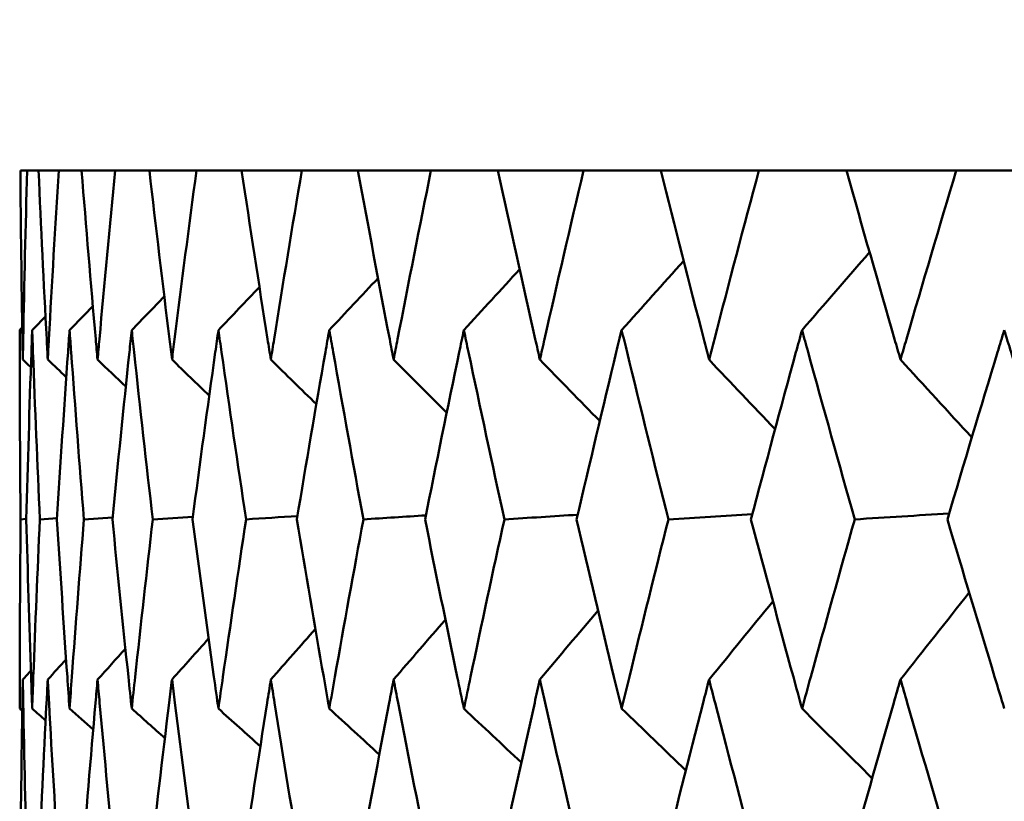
# Model space of a CAD drawing. Header units: millimetres. Extents: x 113 to 2969, y 62 to 2427.
# Tile 103 of 256: x 885.89 to 889.01, y 292.33 to 294.8. Entities that reach past the tile are written whole.
import ezdxf

# ---------------------------------------------------------------- set-up
doc = ezdxf.new("R2010")
doc.units = ezdxf.units.MM
doc.header["$LTSCALE"] = 12
doc.layers.add('Widoczne (ISO)', color=7, linetype='Continuous', lineweight=50)

msp = doc.modelspace()

# ---------------------------------------------------------------- linework, layer by layer
at = {"layer": 'Widoczne (ISO)'}
for p, q in [((885.9178, 294.3264), (885.8964, 294.3264)), ((885.9178, 294.3264), (885.9539, 294.3264)), ((886.018, 294.3264), (885.9539, 294.3264)), ((886.018, 294.3264), (886.0901, 294.3264)), ((886.1967, 294.3264), (886.0901, 294.3264)), ((886.1967, 294.3264), (886.3045, 294.3264)), ((886.4532, 294.3264), (886.3045, 294.3264)), ((886.4532, 294.3264), (886.5961, 294.3264)), ((886.7863, 294.3264), (886.5961, 294.3264)), ((886.7863, 294.3264), (886.964, 294.3264)), ((887.1949, 294.3264), (886.964, 294.3264)), ((887.1949, 294.3264), (887.4065, 294.3264)), ((887.6772, 294.3264), (887.4065, 294.3264)), ((887.6772, 294.3264), (887.922, 294.3264)), ((888.2315, 294.3264), (887.922, 294.3264)), ((888.2315, 294.3264), (888.5085, 294.3264)), ((888.8555, 294.3264), (888.5085, 294.3264)), ((888.8555, 294.3264), (889.1635, 294.3264)), ((885.9153, 293.225), (885.8972, 293.2237)), ((886.0124, 293.2275), (885.9581, 293.2237)), ((886.1882, 293.2299), (886.0976, 293.2237))]:
    msp.add_line(p, q, dxfattribs=at)
msp.add_circle((905.8943, 326.3264), 50, dxfattribs=at)
for points, knots in [([(885.8964, 294.3264), (885.8978, 294.1487), (885.9001, 293.9711), (885.9034, 293.7719), (885.9038, 293.7503), (885.9042, 293.7287)], [0, 0, 0, 0, 0.06135239, 0.06135239, 0.06879633, 0.06879633, 0.06879633, 0.06879633]), ([(885.9042, 293.7287), (885.9046, 293.7503), (885.905, 293.7718), (885.9087, 293.971), (885.9129, 294.1487), (885.9178, 294.3264)], [0.05393723, 0.05393723, 0.05393723, 0.05393723, 0.06137399, 0.06137399, 0.12273355, 0.12273355, 0.12273355, 0.12273355]), ([(885.9539, 294.3264), (885.9617, 294.1487), (885.9703, 293.9711), (885.9808, 293.7719), (885.9819, 293.7503), (885.9831, 293.7287)], [0, 0, 0, 0, 0.06135239, 0.06135239, 0.06879633, 0.06879633, 0.06879633, 0.06879633]), ([(885.9831, 293.7287), (885.9842, 293.7503), (885.9854, 293.7718), (885.9963, 293.971), (886.0068, 294.1487), (886.018, 294.3264)], [0.05393723, 0.05393723, 0.05393723, 0.05393723, 0.06137399, 0.06137399, 0.12273355, 0.12273355, 0.12273355, 0.12273355]), ([(886.0901, 294.3264), (886.1042, 294.1487), (886.1191, 293.9711), (886.1367, 293.7719), (886.1386, 293.7503), (886.1405, 293.7287)], [0, 0, 0, 0, 0.06135239, 0.06135239, 0.06879633, 0.06879633, 0.06879633, 0.06879633]), ([(886.1405, 293.7287), (886.1425, 293.7503), (886.1444, 293.7718), (886.1624, 293.971), (886.1792, 294.1487), (886.1967, 294.3264)], [0.05393723, 0.05393723, 0.05393723, 0.05393723, 0.06137399, 0.06137399, 0.12273355, 0.12273355, 0.12273355, 0.12273355]), ([(886.3045, 294.3264), (886.3249, 294.1487), (886.3461, 293.9711), (886.3706, 293.7719), (886.3733, 293.7503), (886.376, 293.7287)], [0, 0, 0, 0, 0.06135239, 0.06135239, 0.06879633, 0.06879633, 0.06879633, 0.06879633]), ([(886.376, 293.7287), (886.3787, 293.7503), (886.3813, 293.7718), (886.4063, 293.971), (886.4294, 294.1487), (886.4532, 294.3264)], [0.05393723, 0.05393723, 0.05393723, 0.05393723, 0.06137399, 0.06137399, 0.12273355, 0.12273355, 0.12273355, 0.12273355]), ([(886.5961, 294.3264), (886.6228, 294.1487), (886.6501, 293.9711), (886.6816, 293.7719), (886.685, 293.7503), (886.6884, 293.7287)], [0, 0, 0, 0, 0.06135239, 0.06135239, 0.06879633, 0.06879633, 0.06879633, 0.06879633]), ([(886.6884, 293.7287), (886.6919, 293.7503), (886.6953, 293.7718), (886.7272, 293.971), (886.7564, 294.1487), (886.7863, 294.3264)], [0.05393723, 0.05393723, 0.05393723, 0.05393723, 0.06137399, 0.06137399, 0.12273355, 0.12273355, 0.12273355, 0.12273355]), ([(886.964, 294.3264), (886.9967, 294.1487), (887.0301, 293.9711), (887.0684, 293.7719), (887.0725, 293.7503), (887.0767, 293.7287)], [0, 0, 0, 0, 0.06135239, 0.06135239, 0.06879633, 0.06879633, 0.06879633, 0.06879633]), ([(887.0767, 293.7287), (887.0809, 293.7503), (887.085, 293.7718), (887.1237, 293.971), (887.1589, 294.1487), (887.1949, 294.3264)], [0.05393723, 0.05393723, 0.05393723, 0.05393723, 0.06137399, 0.06137399, 0.12273355, 0.12273355, 0.12273355, 0.12273355]), ([(887.4065, 294.3264), (887.4452, 294.1487), (887.4846, 293.9711), (887.5295, 293.7719), (887.5343, 293.7503), (887.5392, 293.7287)], [0, 0, 0, 0, 0.06135239, 0.06135239, 0.06879633, 0.06879633, 0.06879633, 0.06879633]), ([(887.5392, 293.7287), (887.5441, 293.7503), (887.549, 293.7718), (887.5943, 293.971), (887.6354, 294.1487), (887.6772, 294.3264)], [0.05393723, 0.05393723, 0.05393723, 0.05393723, 0.06137399, 0.06137399, 0.12273355, 0.12273355, 0.12273355, 0.12273355]), ([(887.922, 294.3264), (887.9665, 294.1487), (888.0117, 293.9711), (888.063, 293.7719), (888.0686, 293.7503), (888.0742, 293.7287)], [0, 0, 0, 0, 0.06135239, 0.06135239, 0.06879633, 0.06879633, 0.06879633, 0.06879633]), ([(888.0742, 293.7287), (888.0798, 293.7503), (888.0853, 293.7718), (888.1371, 293.971), (888.1839, 294.1487), (888.2315, 294.3264)], [0.05393723, 0.05393723, 0.05393723, 0.05393723, 0.06137399, 0.06137399, 0.12273355, 0.12273355, 0.12273355, 0.12273355]), ([(888.5085, 294.3264), (888.5586, 294.1487), (888.6093, 293.9711), (888.667, 293.7719), (888.6732, 293.7503), (888.6795, 293.7287)], [0, 0, 0, 0, 0.06135239, 0.06135239, 0.06879633, 0.06879633, 0.06879633, 0.06879633]), ([(888.6795, 293.7287), (888.6857, 293.7503), (888.692, 293.7718), (888.75, 293.971), (888.8024, 294.1487), (888.8555, 294.3264)], [0.05393723, 0.05393723, 0.05393723, 0.05393723, 0.06137399, 0.06137399, 0.12273355, 0.12273355, 0.12273355, 0.12273355]), ([(885.8972, 293.2237), (885.8955, 293.4), (885.8945, 293.5762), (885.8943, 293.7757), (885.8943, 293.7989), (885.8943, 293.8221)], [0.00523804, 0.00523804, 0.00523804, 0.00523804, 0.06606705, 0.06606705, 0.07409033, 0.07409033, 0.07409033, 0.07409033]), ([(885.9338, 293.8221), (885.9329, 293.7989), (885.9321, 293.7757), (885.9252, 293.5763), (885.9199, 293.4), (885.9153, 293.2237)], [0.05804162, 0.05804162, 0.05804162, 0.05804162, 0.06605559, 0.06605559, 0.12689392, 0.12689392, 0.12689392, 0.12689392]), ([(885.9581, 293.2237), (885.9501, 293.4), (885.9428, 293.5762), (885.9355, 293.7757), (885.9346, 293.7989), (885.9338, 293.8221)], [0.00523804, 0.00523804, 0.00523804, 0.00523804, 0.06606705, 0.06606705, 0.07409033, 0.07409033, 0.07409033, 0.07409033]), ([(886.052, 293.8221), (886.0504, 293.7989), (886.0487, 293.7757), (886.0347, 293.5763), (886.0231, 293.4), (886.0122, 293.2237)], [0.05804162, 0.05804162, 0.05804162, 0.05804162, 0.06605559, 0.06605559, 0.12689392, 0.12689392, 0.12689392, 0.12689392]), ([(886.0976, 293.2237), (886.0833, 293.4), (886.0698, 293.5762), (886.0553, 293.7757), (886.0537, 293.7989), (886.052, 293.8221)], [0.00523804, 0.00523804, 0.00523804, 0.00523804, 0.06606705, 0.06606705, 0.07409033, 0.07409033, 0.07409033, 0.07409033]), ([(886.2486, 293.8221), (886.2461, 293.7989), (886.2436, 293.7757), (886.2226, 293.5763), (886.2047, 293.4), (886.1876, 293.2237)], [0.05804162, 0.05804162, 0.05804162, 0.05804162, 0.06605559, 0.06605559, 0.12689392, 0.12689392, 0.12689392, 0.12689392]), ([(886.3152, 293.2237), (886.2948, 293.4), (886.275, 293.5762), (886.2535, 293.7757), (886.251, 293.7989), (886.2486, 293.8221)], [0.00523804, 0.00523804, 0.00523804, 0.00523804, 0.06606705, 0.06606705, 0.07409033, 0.07409033, 0.07409033, 0.07409033]), ([(886.5226, 293.8221), (886.5194, 293.7989), (886.5161, 293.7757), (886.4881, 293.5763), (886.464, 293.4), (886.4408, 293.2237)], [0.05804162, 0.05804162, 0.05804162, 0.05804162, 0.06605559, 0.06605559, 0.12689392, 0.12689392, 0.12689392, 0.12689392]), ([(886.6102, 293.2237), (886.5836, 293.4), (886.5577, 293.5762), (886.5292, 293.7757), (886.5259, 293.7989), (886.5226, 293.8221)], [0.00523804, 0.00523804, 0.00523804, 0.00523804, 0.06606705, 0.06606705, 0.07409033, 0.07409033, 0.07409033, 0.07409033]), ([(886.8732, 293.8221), (886.8691, 293.7989), (886.865, 293.7757), (886.8301, 293.5763), (886.8, 293.4), (886.7707, 293.2237)], [0.05804162, 0.05804162, 0.05804162, 0.05804162, 0.06605559, 0.06605559, 0.12689392, 0.12689392, 0.12689392, 0.12689392]), ([(886.9812, 293.2237), (886.9486, 293.4), (886.9167, 293.5762), (886.8814, 293.7757), (886.8773, 293.7989), (886.8732, 293.8221)], [0.00523804, 0.00523804, 0.00523804, 0.00523804, 0.06606705, 0.06606705, 0.07409033, 0.07409033, 0.07409033, 0.07409033]), ([(887.2988, 293.8221), (887.2939, 293.7989), (887.2891, 293.7757), (887.2475, 293.5763), (887.2114, 293.4), (887.1761, 293.2237)], [0.05804162, 0.05804162, 0.05804162, 0.05804162, 0.06605559, 0.06605559, 0.12689392, 0.12689392, 0.12689392, 0.12689392]), ([(887.4269, 293.2237), (887.3884, 293.4), (887.3506, 293.5762), (887.3085, 293.7757), (887.3037, 293.7989), (887.2988, 293.8221)], [0.00523804, 0.00523804, 0.00523804, 0.00523804, 0.06606705, 0.06606705, 0.07409033, 0.07409033, 0.07409033, 0.07409033]), ([(887.7978, 293.8221), (887.7921, 293.7989), (887.7865, 293.7757), (887.7384, 293.5763), (887.6965, 293.4), (887.6554, 293.2237)], [0.05804162, 0.05804162, 0.05804162, 0.05804162, 0.06605559, 0.06605559, 0.12689392, 0.12689392, 0.12689392, 0.12689392]), ([(887.9454, 293.2237), (887.9012, 293.4), (887.8576, 293.5762), (887.8091, 293.7757), (887.8034, 293.7989), (887.7978, 293.8221)], [0.00523804, 0.00523804, 0.00523804, 0.00523804, 0.06606705, 0.06606705, 0.07409033, 0.07409033, 0.07409033, 0.07409033]), ([(888.3682, 293.8221), (888.3618, 293.7989), (888.3554, 293.7757), (888.3009, 293.5763), (888.2534, 293.4), (888.2066, 293.2237)], [0.05804162, 0.05804162, 0.05804162, 0.05804162, 0.06605559, 0.06605559, 0.12689392, 0.12689392, 0.12689392, 0.12689392]), ([(888.5348, 293.2237), (888.485, 293.4), (888.4359, 293.5762), (888.3809, 293.7757), (888.3746, 293.7989), (888.3682, 293.8221)], [0.00523804, 0.00523804, 0.00523804, 0.00523804, 0.06606705, 0.06606705, 0.07409033, 0.07409033, 0.07409033, 0.07409033]), ([(889.0078, 293.8221), (889.0007, 293.7989), (888.9936, 293.7757), (888.9329, 293.5763), (888.88, 293.4), (888.8277, 293.2237)], [0.05804162, 0.05804162, 0.05804162, 0.05804162, 0.06605559, 0.06605559, 0.12689392, 0.12689392, 0.12689392, 0.12689392]), ([(889.1927, 293.2237), (889.1375, 293.4), (889.083, 293.5762), (889.0219, 293.7757), (889.0148, 293.7989), (889.0078, 293.8221)], [0.00523804, 0.00523804, 0.00523804, 0.00523804, 0.06606705, 0.06606705, 0.07409033, 0.07409033, 0.07409033, 0.07409033]), ([(885.8943, 292.6255), (885.8943, 292.6589), (885.8943, 292.6924), (885.8947, 292.8918), (885.8956, 293.0578), (885.8972, 293.2237)], [0.04993807, 0.04993807, 0.04993807, 0.04993807, 0.0614821, 0.0614821, 0.11877783, 0.11877783, 0.11877783, 0.11877783]), ([(885.9153, 293.2237), (885.9196, 293.0578), (885.9246, 292.8919), (885.9314, 292.6924), (885.9326, 292.659), (885.9338, 292.6255)], [0.00418374, 0.00418374, 0.00418374, 0.00418374, 0.06147247, 0.06147247, 0.07302352, 0.07302352, 0.07302352, 0.07302352]), ([(885.9338, 292.6255), (885.935, 292.6589), (885.9362, 292.6924), (885.9436, 292.8918), (885.9505, 293.0578), (885.9581, 293.2237)], [0.04993807, 0.04993807, 0.04993807, 0.04993807, 0.0614821, 0.0614821, 0.11877783, 0.11877783, 0.11877783, 0.11877783]), ([(886.0122, 293.2237), (886.0225, 293.0578), (886.0334, 292.8919), (886.0473, 292.6924), (886.0496, 292.659), (886.052, 292.6255)], [0.00418374, 0.00418374, 0.00418374, 0.00418374, 0.06147247, 0.06147247, 0.07302352, 0.07302352, 0.07302352, 0.07302352]), ([(886.052, 292.6255), (886.0544, 292.6589), (886.0568, 292.6924), (886.0714, 292.8918), (886.0841, 293.0578), (886.0976, 293.2237)], [0.04993807, 0.04993807, 0.04993807, 0.04993807, 0.0614821, 0.0614821, 0.11877783, 0.11877783, 0.11877783, 0.11877783]), ([(886.1876, 293.2237), (886.2037, 293.0578), (886.2205, 292.8919), (886.2415, 292.6924), (886.245, 292.659), (886.2486, 292.6255)], [0.00418374, 0.00418374, 0.00418374, 0.00418374, 0.06147247, 0.06147247, 0.07302352, 0.07302352, 0.07302352, 0.07302352]), ([(886.2486, 292.6255), (886.2521, 292.6589), (886.2557, 292.6924), (886.2773, 292.8918), (886.2959, 293.0578), (886.3152, 293.2237)], [0.04993807, 0.04993807, 0.04993807, 0.04993807, 0.0614821, 0.0614821, 0.11877783, 0.11877783, 0.11877783, 0.11877783]), ([(886.4408, 293.2237), (886.4627, 293.0578), (886.4853, 292.8919), (886.5132, 292.6924), (886.5179, 292.659), (886.5226, 292.6255)], [0.00418374, 0.00418374, 0.00418374, 0.00418374, 0.06147247, 0.06147247, 0.07302352, 0.07302352, 0.07302352, 0.07302352]), ([(886.5226, 292.6255), (886.5274, 292.6589), (886.5321, 292.6924), (886.5607, 292.8918), (886.5851, 293.0578), (886.6102, 293.2237)], [0.04993807, 0.04993807, 0.04993807, 0.04993807, 0.0614821, 0.0614821, 0.11877783, 0.11877783, 0.11877783, 0.11877783]), ([(886.7707, 293.2237), (886.7984, 293.0578), (886.8267, 292.8919), (886.8614, 292.6924), (886.8673, 292.659), (886.8732, 292.6255)], [0.00418374, 0.00418374, 0.00418374, 0.00418374, 0.06147247, 0.06147247, 0.07302352, 0.07302352, 0.07302352, 0.07302352]), ([(886.8732, 292.6255), (886.8791, 292.6589), (886.885, 292.6924), (886.9204, 292.8918), (886.9504, 293.0578), (886.9812, 293.2237)], [0.04993807, 0.04993807, 0.04993807, 0.04993807, 0.0614821, 0.0614821, 0.11877783, 0.11877783, 0.11877783, 0.11877783]), ([(887.1761, 293.2237), (887.2094, 293.0578), (887.2433, 292.8919), (887.2848, 292.6924), (887.2918, 292.659), (887.2988, 292.6255)], [0.00418374, 0.00418374, 0.00418374, 0.00418374, 0.06147247, 0.06147247, 0.07302352, 0.07302352, 0.07302352, 0.07302352]), ([(887.2988, 292.6255), (887.3058, 292.6589), (887.3128, 292.6924), (887.3549, 292.8918), (887.3906, 293.0578), (887.4269, 293.2237)], [0.04993807, 0.04993807, 0.04993807, 0.04993807, 0.0614821, 0.0614821, 0.11877783, 0.11877783, 0.11877783, 0.11877783]), ([(887.6554, 293.2237), (887.6942, 293.0578), (887.7335, 292.8919), (887.7816, 292.6924), (887.7897, 292.659), (887.7978, 292.6255)], [0.00418374, 0.00418374, 0.00418374, 0.00418374, 0.06147247, 0.06147247, 0.07302352, 0.07302352, 0.07302352, 0.07302352]), ([(887.7978, 292.6255), (887.8059, 292.6589), (887.814, 292.6924), (887.8626, 292.8918), (887.9037, 293.0578), (887.9454, 293.2237)], [0.04993807, 0.04993807, 0.04993807, 0.04993807, 0.0614821, 0.0614821, 0.11877783, 0.11877783, 0.11877783, 0.11877783]), ([(888.2066, 293.2237), (888.2508, 293.0578), (888.2954, 292.8919), (888.3498, 292.6924), (888.359, 292.659), (888.3682, 292.6255)], [0.00418374, 0.00418374, 0.00418374, 0.00418374, 0.06147247, 0.06147247, 0.07302352, 0.07302352, 0.07302352, 0.07302352]), ([(888.3682, 292.6255), (888.3773, 292.6589), (888.3865, 292.6924), (888.4415, 292.8918), (888.4879, 293.0578), (888.5348, 293.2237)], [0.04993807, 0.04993807, 0.04993807, 0.04993807, 0.0614821, 0.0614821, 0.11877783, 0.11877783, 0.11877783, 0.11877783]), ([(888.8277, 293.2237), (888.877, 293.0578), (888.9268, 292.8919), (888.9874, 292.6924), (888.9975, 292.659), (889.0078, 292.6255)], [0.00418374, 0.00418374, 0.00418374, 0.00418374, 0.06147247, 0.06147247, 0.07302352, 0.07302352, 0.07302352, 0.07302352]), ([(885.9042, 292.7175), (885.9037, 292.693), (885.9033, 292.6685), (885.9, 292.4689), (885.8978, 292.2938), (885.8964, 292.1186)], [0.06241522, 0.06241522, 0.06241522, 0.06241522, 0.0708546, 0.0708546, 0.13127416, 0.13127416, 0.13127416, 0.13127416]), ([(885.9177, 292.1186), (885.9129, 292.2937), (885.9089, 292.4689), (885.9051, 292.6685), (885.9046, 292.693), (885.9042, 292.7175)], [0.01044349, 0.01044349, 0.01044349, 0.01044349, 0.07085106, 0.07085106, 0.07930241, 0.07930241, 0.07930241, 0.07930241]), ([(885.9831, 292.7175), (885.9818, 292.693), (885.9805, 292.6685), (885.97, 292.4689), (885.9616, 292.2938), (885.954, 292.1186)], [0.06241522, 0.06241522, 0.06241522, 0.06241522, 0.0708546, 0.0708546, 0.13127416, 0.13127416, 0.13127416, 0.13127416]), ([(886.0179, 292.1186), (886.0069, 292.2937), (885.9966, 292.4689), (885.9857, 292.6685), (885.9844, 292.693), (885.9831, 292.7175)], [0.01044349, 0.01044349, 0.01044349, 0.01044349, 0.07085106, 0.07085106, 0.07930241, 0.07930241, 0.07930241, 0.07930241]), ([(886.1405, 292.7175), (886.1384, 292.693), (886.1362, 292.6685), (886.1187, 292.4689), (886.1041, 292.2938), (886.0902, 292.1186)], [0.06241522, 0.06241522, 0.06241522, 0.06241522, 0.0708546, 0.0708546, 0.13127416, 0.13127416, 0.13127416, 0.13127416]), ([(886.1966, 292.1186), (886.1794, 292.2937), (886.1629, 292.4689), (886.1449, 292.6685), (886.1427, 292.693), (886.1405, 292.7175)], [0.01044349, 0.01044349, 0.01044349, 0.01044349, 0.07085106, 0.07085106, 0.07930241, 0.07930241, 0.07930241, 0.07930241]), ([(886.376, 292.7175), (886.3729, 292.693), (886.3699, 292.6685), (886.3454, 292.4689), (886.3247, 292.2938), (886.3047, 292.1186)], [0.06241522, 0.06241522, 0.06241522, 0.06241522, 0.0708546, 0.0708546, 0.13127416, 0.13127416, 0.13127416, 0.13127416]), ([(886.4529, 292.1186), (886.4296, 292.2937), (886.407, 292.4689), (886.3821, 292.6685), (886.379, 292.693), (886.376, 292.7175)], [0.01044349, 0.01044349, 0.01044349, 0.01044349, 0.07085106, 0.07085106, 0.07930241, 0.07930241, 0.07930241, 0.07930241]), ([(886.6884, 292.7175), (886.6846, 292.693), (886.6807, 292.6685), (886.6493, 292.4689), (886.6225, 292.2938), (886.5964, 292.1186)], [0.06241522, 0.06241522, 0.06241522, 0.06241522, 0.0708546, 0.0708546, 0.13127416, 0.13127416, 0.13127416, 0.13127416]), ([(886.786, 292.1186), (886.7567, 292.2937), (886.7281, 292.4689), (886.6962, 292.6685), (886.6923, 292.693), (886.6884, 292.7175)], [0.01044349, 0.01044349, 0.01044349, 0.01044349, 0.07085106, 0.07085106, 0.07930241, 0.07930241, 0.07930241, 0.07930241]), ([(887.0767, 292.7175), (887.072, 292.693), (887.0673, 292.6685), (887.0291, 292.4689), (886.9963, 292.2938), (886.9643, 292.1186)], [0.06241522, 0.06241522, 0.06241522, 0.06241522, 0.0708546, 0.0708546, 0.13127416, 0.13127416, 0.13127416, 0.13127416]), ([(887.1945, 292.1186), (887.1593, 292.2937), (887.1247, 292.4689), (887.0861, 292.6685), (887.0814, 292.693), (887.0767, 292.7175)], [0.01044349, 0.01044349, 0.01044349, 0.01044349, 0.07085106, 0.07085106, 0.07930241, 0.07930241, 0.07930241, 0.07930241]), ([(887.5392, 292.7175), (887.5337, 292.693), (887.5282, 292.6685), (887.4834, 292.4689), (887.4448, 292.2938), (887.4069, 292.1186)], [0.06241522, 0.06241522, 0.06241522, 0.06241522, 0.0708546, 0.0708546, 0.13127416, 0.13127416, 0.13127416, 0.13127416]), ([(887.6768, 292.1186), (887.6358, 292.2937), (887.5955, 292.4689), (887.5503, 292.6685), (887.5447, 292.693), (887.5392, 292.7175)], [0.01044349, 0.01044349, 0.01044349, 0.01044349, 0.07085106, 0.07085106, 0.07930241, 0.07930241, 0.07930241, 0.07930241]), ([(888.0742, 292.7175), (888.0679, 292.693), (888.0616, 292.6685), (888.0103, 292.4689), (887.9661, 292.2938), (887.9225, 292.1186)], [0.06241522, 0.06241522, 0.06241522, 0.06241522, 0.0708546, 0.0708546, 0.13127416, 0.13127416, 0.13127416, 0.13127416]), ([(888.231, 292.1186), (888.1845, 292.2937), (888.1385, 292.4689), (888.0868, 292.6685), (888.0805, 292.693), (888.0742, 292.7175)], [0.01044349, 0.01044349, 0.01044349, 0.01044349, 0.07085106, 0.07085106, 0.07930241, 0.07930241, 0.07930241, 0.07930241]), ([(888.6795, 292.7175), (888.6724, 292.693), (888.6653, 292.6685), (888.6078, 292.4689), (888.5581, 292.2938), (888.5089, 292.1186)], [0.06241522, 0.06241522, 0.06241522, 0.06241522, 0.0708546, 0.0708546, 0.13127416, 0.13127416, 0.13127416, 0.13127416]), ([(888.855, 292.1186), (888.8029, 292.2937), (888.7515, 292.4689), (888.6936, 292.6685), (888.6866, 292.693), (888.6795, 292.7175)], [0.01044349, 0.01044349, 0.01044349, 0.01044349, 0.07085106, 0.07085106, 0.07930241, 0.07930241, 0.07930241, 0.07930241])]:
    msp.add_open_spline(points, degree=3, knots=knots, dxfattribs=at)
for points in [[(888.3682, 293.8221), (888.4393, 293.9043), (888.5104, 293.9864), (888.5817, 294.0685)], [(887.7978, 293.8221), (887.8631, 293.8953), (887.9285, 293.9684), (887.994, 294.0414)], [(887.2988, 293.8221), (887.3575, 293.8862), (887.4163, 293.9502), (887.4752, 294.0141)], [(886.8732, 293.8221), (886.9246, 293.8769), (886.976, 293.9316), (887.0275, 293.9863)], [(886.5226, 293.8221), (886.5659, 293.8674), (886.6091, 293.9126), (886.6524, 293.9577)], [(886.2486, 293.8221), (886.2829, 293.8575), (886.3172, 293.8929), (886.3515, 293.9282)], [(886.052, 293.8221), (886.0766, 293.8472), (886.1012, 293.8723), (886.1257, 293.8974)], [(885.9338, 293.8221), (885.9478, 293.8364), (885.9619, 293.8507), (885.9759, 293.8649)], [(885.8943, 293.8221), (885.897, 293.8249), (885.8997, 293.8276), (885.9024, 293.8304)], [(885.9042, 293.7287), (885.9127, 293.7207), (885.9212, 293.7127), (885.9297, 293.7047)], [(885.9831, 293.7287), (886.0026, 293.7103), (886.0221, 293.6919), (886.0416, 293.6735)], [(886.1405, 293.7287), (886.1703, 293.7004), (886.2, 293.6721), (886.2298, 293.6438)], [(886.376, 293.7287), (886.4152, 293.6909), (886.4544, 293.6531), (886.4937, 293.6154)], [(886.6884, 293.7287), (886.7364, 293.6818), (886.7844, 293.6348), (886.8324, 293.5879)], [(887.0767, 293.7287), (887.1326, 293.6728), (887.1886, 293.6169), (887.2446, 293.5611)], [(887.5392, 293.7287), (887.6023, 293.664), (887.6655, 293.5994), (887.7287, 293.5348)], [(888.0742, 293.7287), (888.1437, 293.6553), (888.2133, 293.582), (888.2829, 293.5087)], [(888.6795, 293.7287), (888.7546, 293.6467), (888.8298, 293.5646), (888.905, 293.4827)], [(886.4419, 293.2321), (886.3997, 293.2293), (886.3574, 293.2265), (886.3152, 293.2237)], [(886.7725, 293.2343), (886.7184, 293.2308), (886.6643, 293.2273), (886.6102, 293.2237)], [(887.1786, 293.2364), (887.1128, 293.2322), (887.047, 293.228), (886.9812, 293.2237)], [(887.6588, 293.2385), (887.5815, 293.2336), (887.5042, 293.2287), (887.4269, 293.2237)], [(888.2111, 293.2406), (888.1225, 293.235), (888.034, 293.2294), (887.9454, 293.2237)], [(888.8333, 293.2426), (888.7338, 293.2363), (888.6343, 293.23), (888.5348, 293.2237)], [(888.6795, 292.7175), (888.7518, 292.8092), (888.8242, 292.9008), (888.8968, 292.9923)], [(888.0742, 292.7175), (888.1414, 292.7998), (888.2087, 292.8821), (888.2761, 292.9642)], [(887.5392, 292.7175), (887.6005, 292.7903), (887.6618, 292.8632), (887.7232, 292.9359)], [(887.0767, 292.7175), (887.1312, 292.7807), (887.1858, 292.8439), (887.2404, 292.907)], [(886.6884, 292.7175), (886.7354, 292.7708), (886.7823, 292.8241), (886.8294, 292.8774)], [(886.376, 292.7175), (886.4145, 292.7606), (886.4531, 292.8037), (886.4917, 292.8468)], [(886.1405, 292.7175), (886.1699, 292.7499), (886.1993, 292.7823), (886.2287, 292.8148)], [(885.9831, 292.7175), (886.0024, 292.7387), (886.0218, 292.7599), (886.0411, 292.7811)], [(885.9042, 292.7175), (885.9127, 292.7267), (885.9211, 292.736), (885.9296, 292.7452)], [(885.8943, 292.6255), (885.897, 292.6231), (885.8998, 292.6207), (885.9025, 292.6184)], [(885.9338, 292.6255), (885.9479, 292.6131), (885.9621, 292.6007), (885.9763, 292.5883)], [(886.052, 292.6255), (886.0769, 292.6036), (886.1018, 292.5817), (886.1267, 292.5598)], [(886.2486, 292.6255), (886.2835, 292.5945), (886.3184, 292.5635), (886.3533, 292.5325)], [(886.5226, 292.6255), (886.5669, 292.5857), (886.6111, 292.5459), (886.6553, 292.5061)], [(886.8732, 292.6255), (886.9259, 292.5771), (886.9787, 292.5288), (887.0315, 292.4804)], [(887.2988, 292.6255), (887.3594, 292.5687), (887.42, 292.5119), (887.4806, 292.4551)], [(887.7978, 292.6255), (887.8654, 292.5603), (887.933, 292.4952), (888.0007, 292.4301)], [(888.3682, 292.6255), (888.442, 292.552), (888.5159, 292.4785), (888.5899, 292.4051)]]:
    msp.add_open_spline(points, degree=3, dxfattribs=at)

doc.saveas('drawing.dxf')
